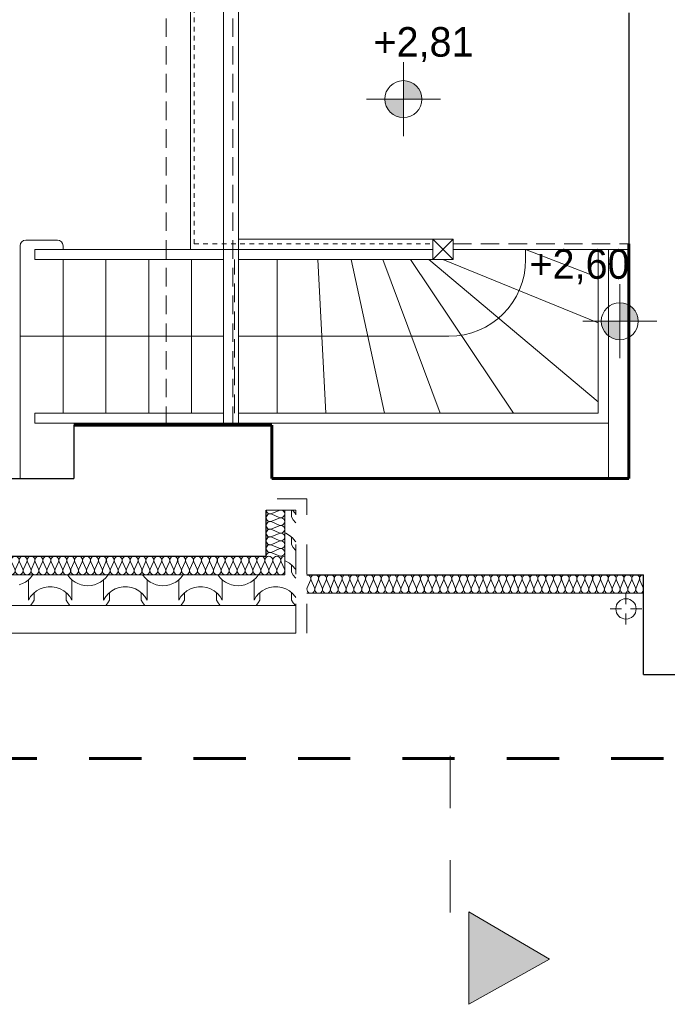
# Model space of a CAD drawing. Extents: x -497945 to -454853, y -17656 to 94650.
# Tile 49 of 62: x -474561 to -471060, y 68833 to 74160. Entities that reach past the tile are written whole.
import ezdxf

# ---------------------------------------------------------------- set-up
doc = ezdxf.new("R2010")
doc.units = 0
doc.header["$MEASUREMENT"] = 0
for name, pattern in [('Dashed', [564.444447, 282.222223, -282.222223]), ('Hidden Line', [50, 25, -25]), ('Krawędzie ukryte', [150, 100, -50]), ('Przerywana', [320, 160, -160])]:
    doc.linetypes.add(name, pattern=pattern)
doc.layers.get('0').update_dxf_attribs({"color": 252})
for name, color, linetype, lineweight in [('arch wypelnienia_Nr_Pióra__2', 252, 'Continuous', 13), ('INWENT BALUSTRADY_Nr_Pióra__21', 252, 'Continuous', 9), ('INWENT DACH_Nr_Pióra__21', 252, 'Continuous', 9), ('Inwent Izolacje_Nr_Pióra__2', 252, 'Continuous', 13), ('INWENT OPISY_Nr_Pióra__21', 252, 'Continuous', 9), ('INWENT OPISY_Nr_Pióra__41', 252, 'Continuous', 15), ('INWENT RZĘDNE_Nr_Pióra__21', 252, 'Continuous', 9), ('INWENT.ŚCIANY_Nr_Pióra__1', 252, 'Continuous', 25), ('INWENT.ŚCIANY_Nr_Pióra__20', 252, 'Continuous', 60), ('INWENT.ŚCIANY_Nr_Pióra__21', 252, 'Continuous', 9), ('INWENT.ŚCIANY_Nr_Pióra__3', 252, 'Continuous', 13), ('Istniejące schody_Nr_Pióra__21', 252, 'Continuous', 9), ('Istniejące stropy_Nr_Pióra__5', 252, 'Continuous', 13)]:
    doc.layers.add(name, color=color, linetype=linetype, lineweight=lineweight)
doc.layers.add('Inwent Izolacje', color=252, linetype='Continuous')
doc.layers.add('INWENT RZĘDNE', color=252, linetype='Continuous')
doc.styles.add('GENERATED_STYLE_1', font='txt')

# ---------------------------------------------------------------- blocks, each defined once
blk = doc.blocks.new('*X30')
at = {"layer": 'arch wypelnienia_Nr_Pióra__2', "linetype": 'Continuous'}
for p, q in [((-474182.9, 58814.5), (-474182.9, 58777.7)), ((-474177.8, 58813.5), (-474179, 58814.5)), ((-474182.9, 58777.7), (-474173.7, 58762)), ((-474163.1, 58796.7), (-474177.8, 58813.5)), ((-474173.7, 58762), (-474162.4, 58747.8)), ((-474160.2, 58791.9), (-474163.1, 58796.7)), ((-474162.4, 58747.8), (-474160.2, 58745.6)), ((-474214.6, 58688.6), (-474220.2, 58690.5)), ((-474195.1, 58677.6), (-474214.6, 58688.6)), ((-474177.8, 58663.5), (-474195.1, 58677.6)), ((-474182.9, 58667.7), (-474182.9, 58627.7)), ((-474163.1, 58646.7), (-474177.8, 58663.5)), ((-474182.9, 58627.7), (-474173.7, 58612)), ((-474173.7, 58612), (-474162.4, 58597.8)), ((-474160.2, 58641.9), (-474163.1, 58646.7)), ((-474162.4, 58597.8), (-474160.2, 58595.6)), ((-474214.6, 58538.6), (-474220.2, 58540.5)), ((-474195.1, 58527.6), (-474214.6, 58538.6)), ((-474177.8, 58513.5), (-474195.1, 58527.6)), ((-474182.9, 58517.7), (-474182.9, 58477.7)), ((-474163.1, 58496.7), (-474177.8, 58513.5)), ((-474160.2, 58491.9), (-474163.1, 58496.7)), ((-475607.5, 58435.3), (-475594.4, 58447.8)), ((-475594.4, 58447.8), (-475583.1, 58462)), ((-475583.1, 58462), (-475581.6, 58464.5)), ((-475394.4, 58464.5), (-475392.9, 58462)), ((-475392.9, 58462), (-475381.6, 58447.8)), ((-475381.6, 58447.8), (-475368.5, 58435.3)), ((-475201.1, 58435.3), (-475188, 58447.8)), ((-475188, 58447.8), (-475176.7, 58462)), ((-475176.7, 58462), (-475175.2, 58464.5)), ((-474988, 58464.5), (-474986.5, 58462)), ((-474986.5, 58462), (-474975.2, 58447.8)), ((-474975.2, 58447.8), (-474962.1, 58435.3)), ((-474794.7, 58435.3), (-474781.6, 58447.8)), ((-474781.6, 58447.8), (-474770.3, 58462)), ((-474770.3, 58462), (-474768.8, 58464.5)), ((-474581.6, 58464.5), (-474580.1, 58462)), ((-474580.1, 58462), (-474568.8, 58447.8)), ((-474568.8, 58447.8), (-474555.7, 58435.3)), ((-474388.3, 58435.3), (-474375.2, 58447.8)), ((-474375.2, 58447.8), (-474363.9, 58462)), ((-474363.9, 58462), (-474362.4, 58464.5)), ((-474182.9, 58477.7), (-474173.7, 58462)), ((-474173.7, 58462), (-474162.4, 58447.8)), ((-474162.4, 58447.8), (-474160.2, 58445.6)), ((-475655.3, 58410), (-475638.3, 58416.2)), ((-475638.3, 58416.2), (-475622.2, 58424.7)), ((-475622.2, 58424.7), (-475607.5, 58435.3)), ((-475605.3, 58437.1), (-475605.3, 58350)), ((-475605.3, 58414.8), (-475605.3, 58327.7)), ((-475542.2, 58388.6), (-475561.7, 58377.6)), ((-475521.2, 58396), (-475542.2, 58388.6)), ((-475499.2, 58399.8), (-475521.2, 58396)), ((-475488, 58399.8), (-475499.2, 58399.8)), ((-475476.8, 58399.8), (-475488, 58399.8)), ((-475454.8, 58396), (-475476.8, 58399.8)), ((-475433.8, 58388.6), (-475454.8, 58396)), ((-475414.3, 58377.6), (-475433.8, 58388.6)), ((-475370.7, 58437.1), (-475370.7, 58350)), ((-475370.7, 58414.8), (-475370.7, 58327.7)), ((-475368.5, 58435.3), (-475353.8, 58424.7)), ((-475353.8, 58424.7), (-475337.7, 58416.2)), ((-475337.7, 58416.2), (-475320.7, 58410)), ((-475320.7, 58410), (-475302.9, 58406.3)), ((-475302.9, 58406.3), (-475284.8, 58405)), ((-475284.8, 58405), (-475266.7, 58406.3)), ((-475266.7, 58406.3), (-475248.9, 58410)), ((-475248.9, 58410), (-475231.9, 58416.2)), ((-475231.9, 58416.2), (-475215.8, 58424.7)), ((-475215.8, 58424.7), (-475201.1, 58435.3)), ((-475198.9, 58437.1), (-475198.9, 58350)), ((-475198.9, 58414.8), (-475198.9, 58327.7)), ((-475135.8, 58388.6), (-475155.3, 58377.6)), ((-475114.8, 58396), (-475135.8, 58388.6)), ((-475092.8, 58399.8), (-475114.8, 58396)), ((-475081.6, 58399.8), (-475092.8, 58399.8)), ((-475070.4, 58399.8), (-475081.6, 58399.8)), ((-475048.4, 58396), (-475070.4, 58399.8)), ((-475027.4, 58388.6), (-475048.4, 58396)), ((-475007.9, 58377.6), (-475027.4, 58388.6)), ((-474964.3, 58437.1), (-474964.3, 58350)), ((-474964.3, 58414.8), (-474964.3, 58327.7)), ((-474962.1, 58435.3), (-474947.4, 58424.7)), ((-474947.4, 58424.7), (-474931.3, 58416.2)), ((-474931.3, 58416.2), (-474914.3, 58410)), ((-474914.3, 58410), (-474896.5, 58406.3)), ((-474896.5, 58406.3), (-474878.4, 58405)), ((-474878.4, 58405), (-474860.3, 58406.3)), ((-474860.3, 58406.3), (-474842.5, 58410)), ((-474842.5, 58410), (-474825.5, 58416.2)), ((-474825.5, 58416.2), (-474809.4, 58424.7)), ((-474809.4, 58424.7), (-474794.7, 58435.3)), ((-474792.5, 58437.1), (-474792.5, 58350)), ((-474792.5, 58414.8), (-474792.5, 58327.7)), ((-474729.4, 58388.6), (-474748.9, 58377.6)), ((-474708.4, 58396), (-474729.4, 58388.6)), ((-474686.4, 58399.8), (-474708.4, 58396)), ((-474675.2, 58399.8), (-474686.4, 58399.8)), ((-474664, 58399.8), (-474675.2, 58399.8)), ((-474642, 58396), (-474664, 58399.8)), ((-474621, 58388.6), (-474642, 58396)), ((-474601.5, 58377.6), (-474621, 58388.6)), ((-474557.9, 58437.1), (-474557.9, 58350)), ((-474557.9, 58414.8), (-474557.9, 58327.7)), ((-474555.7, 58435.3), (-474541, 58424.7)), ((-474541, 58424.7), (-474524.9, 58416.2)), ((-474524.9, 58416.2), (-474507.9, 58410)), ((-474507.9, 58410), (-474490.1, 58406.3)), ((-474490.1, 58406.3), (-474472, 58405)), ((-474472, 58405), (-474453.9, 58406.3)), ((-474453.9, 58406.3), (-474436.1, 58410)), ((-474436.1, 58410), (-474419.1, 58416.2)), ((-474419.1, 58416.2), (-474403, 58424.7)), ((-474403, 58424.7), (-474388.3, 58435.3)), ((-474386.1, 58437.1), (-474386.1, 58350)), ((-474386.1, 58414.8), (-474386.1, 58327.7)), ((-474323, 58388.6), (-474342.5, 58377.6)), ((-474302, 58396), (-474323, 58388.6)), ((-474280, 58399.8), (-474302, 58396)), ((-474268.8, 58399.8), (-474280, 58399.8)), ((-474257.6, 58399.8), (-474268.8, 58399.8)), ((-474235.6, 58396), (-474257.6, 58399.8)), ((-474214.6, 58388.6), (-474235.6, 58396)), ((-474195.1, 58377.6), (-474214.6, 58388.6)), ((-475593.7, 58346.7), (-475605.3, 58327.7)), ((-475579, 58363.5), (-475593.7, 58346.7)), ((-475561.7, 58377.6), (-475579, 58363.5)), ((-475573.9, 58367.7), (-475573.9, 58327.7)), ((-475397, 58363.5), (-475414.3, 58377.6)), ((-475402.1, 58367.7), (-475402.1, 58327.7)), ((-475382.3, 58346.7), (-475397, 58363.5)), ((-475370.7, 58327.7), (-475382.3, 58346.7)), ((-475187.3, 58346.7), (-475198.9, 58327.7)), ((-475172.6, 58363.5), (-475187.3, 58346.7)), ((-475155.3, 58377.6), (-475172.6, 58363.5)), ((-475167.5, 58367.7), (-475167.5, 58327.7)), ((-474990.6, 58363.5), (-475007.9, 58377.6)), ((-474995.7, 58367.7), (-474995.7, 58327.7)), ((-474975.9, 58346.7), (-474990.6, 58363.5)), ((-474964.3, 58327.7), (-474975.9, 58346.7)), ((-474780.9, 58346.7), (-474792.5, 58327.7)), ((-474766.2, 58363.5), (-474780.9, 58346.7)), ((-474748.9, 58377.6), (-474766.2, 58363.5)), ((-474761.1, 58367.7), (-474761.1, 58327.7)), ((-474584.2, 58363.5), (-474601.5, 58377.6)), ((-474589.3, 58367.7), (-474589.3, 58327.7)), ((-474569.5, 58346.7), (-474584.2, 58363.5)), ((-474557.9, 58327.7), (-474569.5, 58346.7)), ((-474374.5, 58346.7), (-474386.1, 58327.7)), ((-474359.8, 58363.5), (-474374.5, 58346.7)), ((-474342.5, 58377.6), (-474359.8, 58363.5)), ((-474354.7, 58367.7), (-474354.7, 58327.7)), ((-474177.8, 58363.5), (-474195.1, 58377.6)), ((-474182.9, 58367.7), (-474182.9, 58327.7)), ((-474163.1, 58346.7), (-474177.8, 58363.5)), ((-474160.2, 58341.9), (-474163.1, 58346.7)), ((-475594.2, 58297.9), (-475583.1, 58312)), ((-475583.1, 58312), (-475573.9, 58327.7)), ((-475402.1, 58327.7), (-475392.9, 58312)), ((-475392.9, 58312), (-475381.8, 58297.9)), ((-475187.8, 58297.9), (-475176.7, 58312)), ((-475176.7, 58312), (-475167.5, 58327.7)), ((-474995.7, 58327.7), (-474986.5, 58312)), ((-474986.5, 58312), (-474975.4, 58297.9)), ((-474781.4, 58297.9), (-474770.3, 58312)), ((-474770.3, 58312), (-474761.1, 58327.7)), ((-474589.3, 58327.7), (-474580.1, 58312)), ((-474580.1, 58312), (-474569, 58297.9)), ((-474375, 58297.9), (-474363.9, 58312)), ((-474363.9, 58312), (-474354.7, 58327.7)), ((-474182.9, 58327.7), (-474173.7, 58312)), ((-474173.7, 58312), (-474162.6, 58297.9))]:
    blk.add_line(p, q, dxfattribs=at)
blk = doc.blocks.new('Wypełnienie_15')
at = {"layer": 'arch wypelnienia_Nr_Pióra__2', "linetype": 'Dashed'}
blk.add_blockref('*X30', (0, 0), dxfattribs=at)
blk = doc.blocks.new('Izolacja cieplna 14_203', base_point=(-474220.2, 58564.5))
at = {"layer": 'Inwent Izolacje_Nr_Pióra__2', "linetype": 'Continuous'}
for p, q in [((-475700.6, 58534.7), (-475718.4, 58494.3)), ((-475679.1, 58494.3), (-475697, 58534.7)), ((-475657.7, 58534.7), (-475675.5, 58494.3)), ((-475636.3, 58494.3), (-475654.1, 58534.7)), ((-475614.8, 58534.7), (-475632.7, 58494.3)), ((-475593.4, 58494.3), (-475611.2, 58534.7)), ((-475572, 58534.7), (-475589.8, 58494.3)), ((-475550.6, 58494.3), (-475568.4, 58534.7)), ((-475529.1, 58534.7), (-475547, 58494.3)), ((-475507.7, 58494.3), (-475525.5, 58534.7)), ((-475486.3, 58534.7), (-475504.1, 58494.3)), ((-475464.8, 58494.3), (-475482.7, 58534.7)), ((-475443.4, 58534.7), (-475461.2, 58494.3)), ((-475422, 58494.3), (-475439.8, 58534.7)), ((-475400.6, 58534.7), (-475418.4, 58494.3)), ((-475379.1, 58494.3), (-475397, 58534.7)), ((-475357.7, 58534.7), (-475375.5, 58494.3)), ((-475336.3, 58494.3), (-475354.1, 58534.7)), ((-475314.8, 58534.7), (-475332.7, 58494.3)), ((-475293.4, 58494.3), (-475311.2, 58534.7)), ((-475272, 58534.7), (-475289.8, 58494.3)), ((-475250.6, 58494.3), (-475268.4, 58534.7)), ((-475229.1, 58534.7), (-475247, 58494.3)), ((-475207.7, 58494.3), (-475225.5, 58534.7)), ((-475186.3, 58534.7), (-475204.1, 58494.3)), ((-475164.8, 58494.3), (-475182.7, 58534.7)), ((-475143.4, 58534.7), (-475161.2, 58494.3)), ((-475122, 58494.3), (-475139.8, 58534.7)), ((-475100.6, 58534.7), (-475118.4, 58494.3)), ((-475079.1, 58494.3), (-475097, 58534.7)), ((-475057.7, 58534.7), (-475075.5, 58494.3)), ((-475036.3, 58494.3), (-475054.1, 58534.7)), ((-475014.8, 58534.7), (-475032.7, 58494.3)), ((-474993.4, 58494.3), (-475011.2, 58534.7)), ((-474972, 58534.7), (-474989.8, 58494.3)), ((-474950.6, 58494.3), (-474968.4, 58534.7)), ((-474929.1, 58534.7), (-474947, 58494.3)), ((-474907.7, 58494.3), (-474925.5, 58534.7)), ((-474886.3, 58534.7), (-474904.1, 58494.3)), ((-474864.8, 58494.3), (-474882.7, 58534.7)), ((-474843.4, 58534.7), (-474861.2, 58494.3)), ((-474822, 58494.3), (-474839.8, 58534.7)), ((-474800.6, 58534.7), (-474818.4, 58494.3)), ((-474779.1, 58494.3), (-474797, 58534.7)), ((-474757.7, 58534.7), (-474775.5, 58494.3)), ((-474736.3, 58494.3), (-474754.1, 58534.7)), ((-474714.8, 58534.7), (-474732.7, 58494.3)), ((-474693.4, 58494.3), (-474711.2, 58534.7)), ((-474672, 58534.7), (-474689.8, 58494.3)), ((-474650.6, 58494.3), (-474668.4, 58534.7)), ((-474629.1, 58534.7), (-474647, 58494.3)), ((-474607.7, 58494.3), (-474625.5, 58534.7)), ((-474586.3, 58534.7), (-474604.1, 58494.3)), ((-474564.8, 58494.3), (-474582.7, 58534.7)), ((-474543.4, 58534.7), (-474561.2, 58494.3)), ((-474522, 58494.3), (-474539.8, 58534.7)), ((-474500.6, 58534.7), (-474518.4, 58494.3)), ((-474479.1, 58494.3), (-474497, 58534.7)), ((-474457.7, 58534.7), (-474475.5, 58494.3)), ((-474436.3, 58494.3), (-474454.1, 58534.7)), ((-474414.8, 58534.7), (-474432.7, 58494.3)), ((-474393.4, 58494.3), (-474411.2, 58534.7)), ((-474372, 58534.7), (-474389.8, 58494.3)), ((-474350.6, 58494.3), (-474368.4, 58534.7)), ((-474329.1, 58534.7), (-474347, 58494.3)), ((-474307.7, 58494.3), (-474325.5, 58534.7)), ((-474286.3, 58534.7), (-474304.1, 58494.3)), ((-474264.8, 58494.3), (-474282.7, 58534.7)), ((-474243.4, 58534.7), (-474261.2, 58494.3)), ((-474222, 58494.3), (-474239.8, 58534.7))]:
    blk.add_line(p, q, dxfattribs=at)
for centre, start_param, end_param in [((-475720.2, 58543.3), 2.7288, 4.712389), ((-475677.3, 58543.3), 2.7288, 6.695979), ((-475634.5, 58543.3), 2.7288, 6.695979), ((-475591.6, 58543.3), 2.7288, 6.695979), ((-475548.8, 58543.3), 2.7288, 6.695979), ((-475505.9, 58543.3), 2.7288, 6.695979), ((-475463, 58543.3), 2.7288, 6.695979), ((-475420.2, 58543.3), 2.7288, 6.695979), ((-475377.3, 58543.3), 2.7288, 6.695979), ((-475334.5, 58543.3), 2.7288, 6.695979), ((-475291.6, 58543.3), 2.7288, 6.695979), ((-475248.8, 58543.3), 2.7288, 6.695979), ((-475205.9, 58543.3), 2.7288, 6.695979), ((-475163, 58543.3), 2.7288, 6.695979), ((-475120.2, 58543.3), 2.7288, 6.695979), ((-475077.3, 58543.3), 2.7288, 6.695979), ((-475034.5, 58543.3), 2.7288, 6.695979), ((-474991.6, 58543.3), 2.7288, 6.695979), ((-474948.8, 58543.3), 2.7288, 6.695979), ((-474905.9, 58543.3), 2.7288, 6.695979), ((-474863, 58543.3), 2.7288, 6.695979), ((-474820.2, 58543.3), 2.7288, 6.695979), ((-474777.3, 58543.3), 2.7288, 6.695979), ((-474734.5, 58543.3), 2.7288, 6.695979), ((-474691.6, 58543.3), 2.7288, 6.695979), ((-474648.8, 58543.3), 2.7288, 6.695979), ((-474605.9, 58543.3), 2.7288, 6.695979), ((-474563, 58543.3), 2.7288, 6.695979), ((-474520.2, 58543.3), 2.7288, 6.695979), ((-474477.3, 58543.3), 2.7288, 6.695979), ((-474434.5, 58543.3), 2.7288, 6.695979), ((-474391.6, 58543.3), 2.7288, 6.695979), ((-474348.8, 58543.3), 2.7288, 6.695979), ((-474305.9, 58543.3), 2.7288, 6.695979), ((-474263, 58543.3), 2.7288, 6.695979), ((-474220.2, 58543.3), 4.712389, 6.695979), ((-475698.8, 58485.8), 5.870392, 9.837571), ((-475655.9, 58485.8), 5.870392, 9.837571), ((-475613, 58485.8), 5.870392, 9.837571), ((-475570.2, 58485.8), 5.870392, 9.837571), ((-475527.3, 58485.8), 5.870392, 9.837571), ((-475484.5, 58485.8), 5.870392, 9.837571), ((-475441.6, 58485.8), 5.870392, 9.837571), ((-475398.8, 58485.8), 5.870392, 9.837571), ((-475355.9, 58485.8), 5.870392, 9.837571), ((-475313, 58485.8), 5.870392, 9.837571), ((-475270.2, 58485.8), 5.870392, 9.837571), ((-475227.3, 58485.8), 5.870392, 9.837571), ((-475184.5, 58485.8), 5.870392, 9.837571), ((-475141.6, 58485.8), 5.870392, 9.837571), ((-475098.8, 58485.8), 5.870392, 9.837571), ((-475055.9, 58485.8), 5.870392, 9.837571), ((-475013, 58485.8), 5.870392, 9.837571), ((-474970.2, 58485.8), 5.870392, 9.837571), ((-474927.3, 58485.8), 5.870392, 9.837571), ((-474884.5, 58485.8), 5.870392, 9.837571), ((-474841.6, 58485.8), 5.870392, 9.837571), ((-474798.8, 58485.8), 5.870392, 9.837571), ((-474755.9, 58485.8), 5.870392, 9.837571), ((-474713, 58485.8), 5.870392, 9.837571), ((-474670.2, 58485.8), 5.870392, 9.837571), ((-474627.3, 58485.8), 5.870392, 9.837571), ((-474584.5, 58485.8), 5.870392, 9.837571), ((-474541.6, 58485.8), 5.870392, 9.837571), ((-474498.8, 58485.8), 5.870392, 9.837571), ((-474455.9, 58485.8), 5.870392, 9.837571), ((-474413, 58485.8), 5.870392, 9.837571), ((-474370.2, 58485.8), 5.870392, 9.837571), ((-474327.3, 58485.8), 5.870392, 9.837571), ((-474284.5, 58485.8), 5.870392, 9.837571), ((-474241.6, 58485.8), 5.870392, 9.837571)]:
    blk.add_ellipse(centre, major_axis=(-21.4, 0), ratio=0.992498, start_param=start_param, end_param=end_param, dxfattribs=at)
blk = doc.blocks.new('Izolacja cieplna 14_204', base_point=(-474320.2, 58814.5))
at = {"layer": 'Inwent Izolacje_Nr_Pióra__2', "linetype": 'Continuous'}
for p, q in [((-474250, 58812.8), (-474290.4, 58795.5)), ((-474290.4, 58792), (-474250, 58774.6)), ((-474250, 58771.1), (-474290.4, 58753.8)), ((-474290.4, 58750.3), (-474250, 58733)), ((-474250, 58729.5), (-474290.4, 58712.1)), ((-474290.4, 58708.6), (-474250, 58691.3)), ((-474250, 58687.8), (-474290.4, 58670.5)), ((-474290.4, 58667), (-474250, 58649.6)), ((-474250, 58646.1), (-474290.4, 58628.8)), ((-474290.4, 58625.3), (-474250, 58608)), ((-474250, 58604.5), (-474290.4, 58587.1)), ((-474290.4, 58583.6), (-474250, 58566.3))]:
    blk.add_line(p, q, dxfattribs=at)
for centre, start_param, end_param in [((-474298.9, 58814.5), 3.141593, 5.125182), ((-474241.5, 58793.7), 4.299595, 8.266775), ((-474298.9, 58772.9), 1.158004, 5.125183), ((-474241.5, 58752), 4.299595, 8.266775), ((-474298.9, 58731.2), 1.158004, 5.125183), ((-474298.9, 58689.5), 1.158004, 5.125183), ((-474241.5, 58710.4), 4.299595, 8.266775), ((-474298.9, 58647.9), 1.158004, 5.125183), ((-474241.5, 58668.7), 4.299595, 8.266775), ((-474298.9, 58606.2), 1.158004, 5.125183), ((-474241.5, 58627), 4.299595, 8.266775), ((-474241.5, 58585.4), 4.299595, 8.266775), ((-474298.9, 58564.5), 1.158004, 3.141593)]:
    blk.add_ellipse(centre, major_axis=(21.3, 0), ratio=0.979571, start_param=start_param, end_param=end_param, dxfattribs=at)
blk = doc.blocks.new('Izolacja cieplna 14_205', base_point=(-472280.2, 58464.5))
at = {"layer": 'Inwent Izolacje_Nr_Pióra__2', "linetype": 'Continuous'}
for p, q in [((-474080.8, 58434.7), (-474098.4, 58394.3)), ((-474059.6, 58394.3), (-474077.2, 58434.7)), ((-474038.5, 58434.7), (-474056.1, 58394.3)), ((-474017.3, 58394.3), (-474034.9, 58434.7)), ((-473996.1, 58434.7), (-474013.8, 58394.3)), ((-473975, 58394.3), (-473992.6, 58434.7)), ((-473953.8, 58434.7), (-473971.4, 58394.3)), ((-473932.7, 58394.3), (-473950.3, 58434.7)), ((-473911.5, 58434.7), (-473929.1, 58394.3)), ((-473890.3, 58394.3), (-473907.9, 58434.7)), ((-473869.2, 58434.7), (-473886.8, 58394.3)), ((-473848, 58394.3), (-473865.6, 58434.7)), ((-473826.8, 58434.7), (-473844.5, 58394.3)), ((-473805.7, 58394.3), (-473823.3, 58434.7)), ((-473784.5, 58434.7), (-473802.1, 58394.3)), ((-473763.4, 58394.3), (-473781, 58434.7)), ((-473742.2, 58434.7), (-473759.8, 58394.3)), ((-473721, 58394.3), (-473738.6, 58434.7)), ((-473699.9, 58434.7), (-473717.5, 58394.3)), ((-473678.7, 58394.3), (-473696.3, 58434.7)), ((-473657.5, 58434.7), (-473675.2, 58394.3)), ((-473636.4, 58394.3), (-473654, 58434.7)), ((-473615.2, 58434.7), (-473632.8, 58394.3)), ((-473594.1, 58394.3), (-473611.7, 58434.7)), ((-473572.9, 58434.7), (-473590.5, 58394.3)), ((-473551.7, 58394.3), (-473569.3, 58434.7)), ((-473530.6, 58434.7), (-473548.2, 58394.3)), ((-473509.4, 58394.3), (-473527, 58434.7)), ((-473488.2, 58434.7), (-473505.8, 58394.3)), ((-473467.1, 58394.3), (-473484.7, 58434.7)), ((-473445.9, 58434.7), (-473463.5, 58394.3)), ((-473424.8, 58394.3), (-473442.4, 58434.7)), ((-473403.6, 58434.7), (-473421.2, 58394.3)), ((-473382.4, 58394.3), (-473400, 58434.7)), ((-473361.3, 58434.7), (-473378.9, 58394.3)), ((-473340.1, 58394.3), (-473357.7, 58434.7)), ((-473318.9, 58434.7), (-473336.5, 58394.3)), ((-473297.8, 58394.3), (-473315.4, 58434.7)), ((-473276.6, 58434.7), (-473294.2, 58394.3)), ((-473255.5, 58394.3), (-473273.1, 58434.7)), ((-473234.3, 58434.7), (-473251.9, 58394.3)), ((-473213.1, 58394.3), (-473230.7, 58434.7)), ((-473192, 58434.7), (-473209.6, 58394.3)), ((-473170.8, 58394.3), (-473188.4, 58434.7)), ((-473149.6, 58434.7), (-473167.2, 58394.3)), ((-473128.5, 58394.3), (-473146.1, 58434.7)), ((-473107.3, 58434.7), (-473124.9, 58394.3)), ((-473086.1, 58394.3), (-473103.8, 58434.7)), ((-473065, 58434.7), (-473082.6, 58394.3)), ((-473043.8, 58394.3), (-473061.4, 58434.7)), ((-473022.7, 58434.7), (-473040.3, 58394.3)), ((-473001.5, 58394.3), (-473019.1, 58434.7)), ((-472980.3, 58434.7), (-472997.9, 58394.3)), ((-472959.2, 58394.3), (-472976.8, 58434.7)), ((-472938, 58434.7), (-472955.6, 58394.3)), ((-472916.8, 58394.3), (-472934.5, 58434.7)), ((-472895.7, 58434.7), (-472913.3, 58394.3)), ((-472874.5, 58394.3), (-472892.1, 58434.7)), ((-472853.4, 58434.7), (-472871, 58394.3)), ((-472832.2, 58394.3), (-472849.8, 58434.7)), ((-472811, 58434.7), (-472828.6, 58394.3)), ((-472789.9, 58394.3), (-472807.5, 58434.7)), ((-472768.7, 58434.7), (-472786.3, 58394.3)), ((-472747.5, 58394.3), (-472765.2, 58434.7)), ((-472726.4, 58434.7), (-472744, 58394.3)), ((-472705.2, 58394.3), (-472722.8, 58434.7)), ((-472684.1, 58434.7), (-472701.7, 58394.3)), ((-472662.9, 58394.3), (-472680.5, 58434.7)), ((-472641.7, 58434.7), (-472659.3, 58394.3)), ((-472620.6, 58394.3), (-472638.2, 58434.7)), ((-472599.4, 58434.7), (-472617, 58394.3)), ((-472578.2, 58394.3), (-472595.8, 58434.7)), ((-472557.1, 58434.7), (-472574.7, 58394.3)), ((-472535.9, 58394.3), (-472553.5, 58434.7)), ((-472514.8, 58434.7), (-472532.4, 58394.3)), ((-472493.6, 58394.3), (-472511.2, 58434.7)), ((-472472.4, 58434.7), (-472490, 58394.3)), ((-472451.3, 58394.3), (-472468.9, 58434.7)), ((-472430.1, 58434.7), (-472447.7, 58394.3)), ((-472408.9, 58394.3), (-472426.5, 58434.7)), ((-472387.8, 58434.7), (-472405.4, 58394.3)), ((-472366.6, 58394.3), (-472384.2, 58434.7)), ((-472345.5, 58434.7), (-472363.1, 58394.3)), ((-472324.3, 58394.3), (-472341.9, 58434.7)), ((-472303.1, 58434.7), (-472320.7, 58394.3)), ((-472282, 58394.3), (-472299.6, 58434.7))]:
    blk.add_line(p, q, dxfattribs=at)
for centre, start_param, end_param in [((-474100.2, 58443.3), 1.158004, 3.141593), ((-474057.9, 58443.3), 1.158004, 5.125183), ((-474015.5, 58443.3), 1.158004, 5.125183), ((-473973.2, 58443.3), 1.158004, 5.125183), ((-473930.9, 58443.3), 1.158004, 5.125183), ((-473888.6, 58443.3), 1.158004, 5.125183), ((-473846.2, 58443.3), 1.158004, 5.125183), ((-473803.9, 58443.3), 1.158004, 5.125183), ((-473761.6, 58443.3), 1.158004, 5.125183), ((-473719.3, 58443.3), 1.158004, 5.125183), ((-473676.9, 58443.3), 1.158004, 5.125183), ((-473634.6, 58443.3), 1.158004, 5.125183), ((-473592.3, 58443.3), 1.158004, 5.125183), ((-473550, 58443.3), 1.158004, 5.125183), ((-473507.6, 58443.3), 1.158004, 5.125183), ((-473465.3, 58443.3), 1.158004, 5.125183), ((-473423, 58443.3), 1.158004, 5.125183), ((-473380.6, 58443.3), 1.158004, 5.125183), ((-473338.3, 58443.3), 1.158004, 5.125183), ((-473296, 58443.3), 1.158004, 5.125183), ((-473253.7, 58443.3), 1.158004, 5.125183), ((-473211.3, 58443.3), 1.158004, 5.125183), ((-473169, 58443.3), 1.158004, 5.125183), ((-473126.7, 58443.3), 1.158004, 5.125183), ((-473084.4, 58443.3), 1.158004, 5.125183), ((-473042, 58443.3), 1.158004, 5.125183), ((-472999.7, 58443.3), 1.158004, 5.125183), ((-472957.4, 58443.3), 1.158004, 5.125183), ((-472915.1, 58443.3), 1.158004, 5.125183), ((-472872.7, 58443.3), 1.158004, 5.125183), ((-472830.4, 58443.3), 1.158004, 5.125183), ((-472788.1, 58443.3), 1.158004, 5.125183), ((-472745.8, 58443.3), 1.158004, 5.125183), ((-472703.4, 58443.3), 1.158004, 5.125183), ((-472661.1, 58443.3), 1.158004, 5.125183), ((-472618.8, 58443.3), 1.158004, 5.125183), ((-472576.5, 58443.3), 1.158004, 5.125183), ((-472534.1, 58443.3), 1.158004, 5.125183), ((-472491.8, 58443.3), 1.158004, 5.125183), ((-472449.5, 58443.3), 1.158004, 5.125183), ((-472407.2, 58443.3), 1.158004, 5.125183), ((-472364.8, 58443.3), 1.158004, 5.125183), ((-472322.5, 58443.3), 1.158004, 5.125183), ((-472280.2, 58443.3), 3.141593, 5.125182), ((-474079, 58385.8), 4.299595, 8.266775), ((-474036.7, 58385.8), 4.299595, 8.266775), ((-473994.4, 58385.8), 4.299595, 8.266775), ((-473952, 58385.8), 4.299595, 8.266775), ((-473909.7, 58385.8), 4.299595, 8.266775), ((-473867.4, 58385.8), 4.299595, 8.266775), ((-473825.1, 58385.8), 4.299595, 8.266775), ((-473782.7, 58385.8), 4.299595, 8.266775), ((-473740.4, 58385.8), 4.299595, 8.266775), ((-473698.1, 58385.8), 4.299595, 8.266775), ((-473655.8, 58385.8), 4.299595, 8.266775), ((-473613.4, 58385.8), 4.299595, 8.266775), ((-473571.1, 58385.8), 4.299595, 8.266775), ((-473528.8, 58385.8), 4.299595, 8.266775), ((-473486.5, 58385.8), 4.299595, 8.266775), ((-473444.1, 58385.8), 4.299595, 8.266775), ((-473401.8, 58385.8), 4.299595, 8.266775), ((-473359.5, 58385.8), 4.299595, 8.266775), ((-473317.2, 58385.8), 4.299595, 8.266775), ((-473274.8, 58385.8), 4.299595, 8.266775), ((-473232.5, 58385.8), 4.299595, 8.266775), ((-473190.2, 58385.8), 4.299595, 8.266775), ((-473147.9, 58385.8), 4.299595, 8.266775), ((-473105.5, 58385.8), 4.299595, 8.266775), ((-473063.2, 58385.8), 4.299595, 8.266775), ((-473020.9, 58385.8), 4.299595, 8.266775), ((-472978.6, 58385.8), 4.299595, 8.266775), ((-472936.2, 58385.8), 4.299595, 8.266775), ((-472893.9, 58385.8), 4.299595, 8.266775), ((-472851.6, 58385.8), 4.299595, 8.266775), ((-472809.3, 58385.8), 4.299595, 8.266775), ((-472766.9, 58385.8), 4.299595, 8.266775), ((-472724.6, 58385.8), 4.299595, 8.266775), ((-472682.3, 58385.8), 4.299595, 8.266775), ((-472640, 58385.8), 4.299595, 8.266775), ((-472597.6, 58385.8), 4.299595, 8.266775), ((-472555.3, 58385.8), 4.299595, 8.266775), ((-472513, 58385.8), 4.299595, 8.266775), ((-472470.7, 58385.8), 4.299595, 8.266775), ((-472428.3, 58385.8), 4.299595, 8.266775), ((-472386, 58385.8), 4.299595, 8.266775), ((-472343.7, 58385.8), 4.299595, 8.266775), ((-472301.3, 58385.8), 4.299595, 8.266775)]:
    blk.add_ellipse(centre, major_axis=(0, -21.3), ratio=0.995062, start_param=start_param, end_param=end_param, dxfattribs=at)
blk = doc.blocks.new('Koty wysokościowe_109', base_point=(-473578.7, 61037.9))
at = {"layer": 'INWENT RZĘDNE_Nr_Pióra__21', "linetype": 'Continuous'}
for points in [[(-473578.7, 61037.9), (-473478.7, 61037.9), (-473486.3, 61076.1), (-473508, 61108.6), (-473540.4, 61130.2), (-473578.7, 61137.9)], [(-473578.7, 61037.9), (-473678.7, 61037.9), (-473671.1, 60999.6), (-473649.4, 60967.2), (-473617, 60945.5), (-473578.7, 60937.9)]]:
    blk.add_hatch(color=256, dxfattribs=at).paths.add_polyline_path(points, flags=0)
for p, q in [((-473578.7, 60837.9), (-473578.7, 61237.9)), ((-473778.7, 61037.9), (-473378.7, 61037.9))]:
    blk.add_line(p, q, dxfattribs=at)
blk.add_circle((-473578.7, 61037.9), 100, dxfattribs=at)
at = {"layer": 'INWENT RZĘDNE_Nr_Pióra__21', "insert": (-473740.5, 61237.9), "char_height": 160, "attachment_point": 7, "style": 'GENERATED_STYLE_1'}
blk.add_mtext('{+2,81}', dxfattribs=at)
blk = doc.blocks.new('Koty wysokościowe_110', base_point=(-472408.7, 59835.9))
at = {"layer": 'INWENT RZĘDNE_Nr_Pióra__21', "linetype": 'Continuous'}
for points in [[(-472408.7, 59835.9), (-472308.7, 59835.9), (-472316.3, 59874.2), (-472338, 59906.7), (-472370.5, 59928.3), (-472408.7, 59935.9)], [(-472408.7, 59835.9), (-472508.7, 59835.9), (-472501.1, 59797.7), (-472479.4, 59765.2), (-472447, 59743.6), (-472408.7, 59735.9)]]:
    blk.add_hatch(color=256, dxfattribs=at).paths.add_polyline_path(points, flags=0)
for p, q in [((-472408.7, 59635.9), (-472408.7, 60035.9)), ((-472608.7, 59835.9), (-472208.7, 59835.9))]:
    blk.add_line(p, q, dxfattribs=at)
blk.add_circle((-472408.7, 59835.9), 100, dxfattribs=at)
at = {"layer": 'INWENT RZĘDNE_Nr_Pióra__21', "insert": (-472897, 60035.9), "char_height": 160, "attachment_point": 7, "style": 'GENERATED_STYLE_1'}
blk.add_mtext('{+2,60}', dxfattribs=at)
blk = doc.blocks.new('A$C685E8C06')
at = {"layer": 'INWENT OPISY_Nr_Pióra__21', "linetype": 'Continuous'}
blk.add_hatch(color=252, dxfattribs=at).paths.add_polyline_path([(19331.2, -3900), (18895, -4144.3), (18895, -3644.3)], flags=0)
at = {"layer": 'INWENT BALUSTRADY_Nr_Pióra__21', "color": 252, "linetype": 'Continuous'}
for p, q in [((17570, 1320), (17570, -1010)), ((17650, 1320), (17650, -1010)), ((17650, -5), (18700, -5))]:
    blk.add_line(p, q, dxfattribs=at)
at = {"layer": 'INWENT DACH_Nr_Pióra__21', "color": 252, "linetype": 'Continuous'}
for p, q in [((19745, -1980), (19745, -1920)), ((4600, -1986.6), (17960, -1986.6)), ((19720, -2005), (19660, -2005)), ((19770, -2005), (19830, -2005)), ((19745, -2030), (19745, -2090)), ((17960, -2136.6), (4600, -2136.6))]:
    blk.add_line(p, q, dxfattribs=at)
blk.add_circle((19745, -2005), 55, dxfattribs=at)
at = {"layer": 'INWENT OPISY_Nr_Pióra__21', "color": 252, "linetype": 'Przerywana'}
for p, q in [((18020, -1410), (17755.4, -1410)), ((18020, -2136.6), (18020, -1410)), ((17960, -1470), (17755.4, -1470)), ((17960, -2136.6), (17960, -1470))]:
    blk.add_line(p, q, dxfattribs=at)
at = {"layer": 'INWENT OPISY_Nr_Pióra__41', "color": 252, "linetype": 'Dashed'}
blk.add_line((18795, -2800), (18795, -3900), dxfattribs=at)
at = {"layer": 'INWENT OPISY_Nr_Pióra__41', "color": 252, "linetype": 'Continuous'}
for p, q in [((18895, -4144.3), (18895, -3644.3)), ((19331.2, -3900), (18895, -3644.3)), ((18895, -4144.3), (19331.2, -3900))]:
    blk.add_line(p, q, dxfattribs=at)
at = {"layer": 'INWENT.ŚCIANY_Nr_Pióra__1', "color": 252, "linetype": 'Continuous'}
for p, q in [((19760, 1220), (19760, -30)), ((16760, -1010), (16760, -1300)), ((16420, -1300), (16760, -1300)), ((17800, -1720), (17800, -1470)), ((16400, -1720), (17800, -1720)), ((18020, -1820), (19840, -1820)), ((19840, -2360), (19840, -1820)), ((19840, -2360), (20190, -2360))]:
    blk.add_line(p, q, dxfattribs=at)
at = {"layer": 'INWENT.ŚCIANY_Nr_Pióra__20', "color": 252, "linetype": 'Continuous'}
for p, q in [((19760, -30), (19760, -1300)), ((17830, -1010), (16760, -1010)), ((17830, -1010), (17830, -1300)), ((17830, -1300), (19760, -1300))]:
    blk.add_line(p, q, dxfattribs=at)
at = {"layer": 'INWENT.ŚCIANY_Nr_Pióra__20', "color": 252, "linetype": 'Dashed'}
blk.add_line((-1783.6, -2813.8), (22391.5, -2813.8), dxfattribs=at)
at = {"layer": 'INWENT.ŚCIANY_Nr_Pióra__21', "color": 252, "linetype": 'Continuous'}
blk.add_line((19650, -1300), (19650, -60), dxfattribs=at)
at = {"layer": 'INWENT.ŚCIANY_Nr_Pióra__3', "color": 252, "linetype": 'Continuous'}
for p, q in [((17900, -1820), (17900, -1470)), ((16400, -1820), (17900, -1820)), ((19840, -1920), (18020, -1920))]:
    blk.add_line(p, q, dxfattribs=at)
at = {"layer": 'Istniejące schody_Nr_Pióra__21', "color": 252, "linetype": 'Continuous'}
for p, q in [((16470, -1300), (16470, -40)), ((16500, -10), (16671.7, -10)), ((16701.7, -60), (16701.7, -40)), ((18700, -115), (18700, -5)), ((18700, -5), (18810, -5)), ((18700, -115), (18810, -5)), ((18700, -5), (18810, -115)), ((18810, -5), (18810, -115)), ((16550, -60), (17570, -60)), ((16550, -115), (16550, -60)), ((17650, -60), (18700, -60)), ((19202.5, -115), (19202.5, -60)), ((19202.5, -60), (19595, -212.1)), ((19595, -945), (19595, -60)), ((19650, -1000), (19650, -60)), ((16550, -115), (17570, -115)), ((16701.7, -945), (16701.7, -115)), ((16933.3, -945), (16933.3, -115)), ((17165, -945), (17165, -115)), ((17396.7, -945), (17396.7, -115)), ((17650, -115), (18700, -115)), ((17860, -945), (17860, -115)), ((18122.5, -945), (18080, -115)), ((18440, -945), (18260, -115)), ((18740, -945), (18430, -115)), ((18580, -115), (19137.5, -945)), ((18680, -115), (19595, -885)), ((18810, -115), (18700, -115)), ((18755, -115), (19595, -457.5)), ((17570, -530), (16470, -530)), ((18787.5, -530), (17650, -530)), ((16550, -945), (17570, -945)), ((16550, -1000), (16550, -945)), ((17650, -945), (19595, -945)), ((16550, -1000), (19650, -1000))]:
    blk.add_line(p, q, dxfattribs=at)
at = {"layer": 'Istniejące schody_Nr_Pióra__21', "color": 252, "linetype": 'Krawędzie ukryte'}
blk.add_line((17628.3, -945), (17628.3, -115), dxfattribs=at)
at = {"layer": 'Istniejące schody_Nr_Pióra__21', "color": 252, "linetype": 'Continuous'}
for centre, radius, start, end in [((16500, -40), 30, 90, 180), ((16671.7, -40), 30, 0, 90), ((18787.5, -115), 415, 270, 0)]:
    blk.add_arc(centre, radius, start, end, dxfattribs=at)
at = {"layer": 'Istniejące stropy_Nr_Pióra__5', "color": 252, "linetype": 'Krawędzie ukryte'}
for p, q in [((17260, -1010), (17260, 7460)), ((17620, -1010), (17620, 1320)), ((18810, -30), (19760, -30))]:
    blk.add_line(p, q, dxfattribs=at)
at = {"layer": 'Istniejące stropy_Nr_Pióra__5', "color": 252, "linetype": 'Continuous'}
for p, q in [((17390, -60), (17390, 7450)), ((18700, -60), (17390, -60)), ((19595, -60), (18810, -60)), ((19760, -60), (19595, -60))]:
    blk.add_line(p, q, dxfattribs=at)
at = {"layer": 'Istniejące stropy_Nr_Pióra__5', "color": 252, "linetype": 'Hidden Line'}
for q in [(17410, 7450), (18700, -30)]:
    blk.add_line((17410, -30), q, dxfattribs=at)
at = {"layer": 'arch wypelnienia_Nr_Pióra__2', "color": 252, "linetype": 'Dashed'}
blk.add_blockref('Wypełnienie_15', (492120.2, -60284.5), dxfattribs=at)
at = {"layer": 'Inwent Izolacje', "color": 252, "linetype": 'Continuous', "lineweight": 13}
for name, p in [('Izolacja cieplna 14_204', (17800, -1470)), ('Izolacja cieplna 14_203', (17900, -1720)), ('Izolacja cieplna 14_205', (19840, -1820))]:
    blk.add_blockref(name, p, dxfattribs=at)
at = {"layer": 'INWENT RZĘDNE', "color": 252}
for name, p in [('Koty wysokościowe_109', (18541.5, 753.3)), ('Koty wysokościowe_110', (19711.5, -448.6))]:
    blk.add_blockref(name, p, dxfattribs=at)

msp = doc.modelspace()

# ---------------------------------------------------------------- block references
msp.add_blockref('A$C685E8C06', (-491028.3, 72976.9))

doc.saveas('drawing.dxf')
